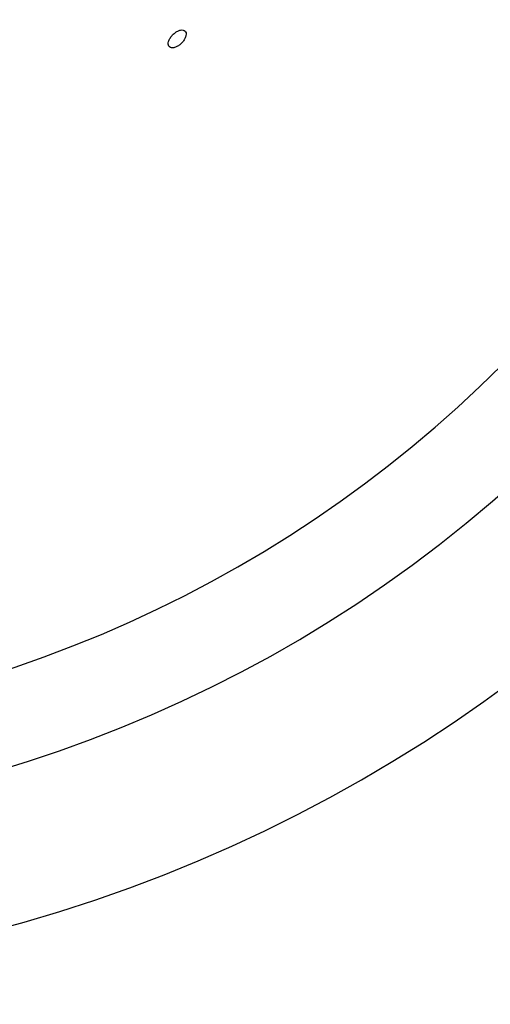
# Model space of a CAD drawing. Header units: millimetres. Extents: x 8 to 862, y 8 to 585.
# Tile 80 of 82: x 750 to 763, y 527 to 553. Entities that reach past the tile are written whole.
import ezdxf

# ---------------------------------------------------------------- set-up
doc = ezdxf.new("R2010")
doc.units = ezdxf.units.MM
doc.layers.add('DIMENSIONS', color=2, linetype='Continuous')
doc.layers.add('OUTLINE', color=7, linetype='Continuous', lineweight=25)
doc.styles.add('SLDTEXTSTYLE0', font='TXT', dxfattribs={"width": 0.75})
doc.dimstyles.new('SLDDIMSTYLE23', dxfattribs={"dimtxt": 3.5, "dimasz": 2, "dimexe": 0, "dimexo": 0.0625, "dimgap": 0.875, "dimtad": 1, "dimrnd": 1e-09, "dimzin": 12, "dimdsep": 46, "dimtxsty": 'SLDTEXTSTYLE0', "dimsah": 1, "dimcen": 0, "dimadec": 0, "dimazin": 3, "dimtfac": 1, "dimtofl": 0, "dimtmove": 0, "dimatfit": 3, "dimfxl": 0, "dimfrac": 2, "dimtolj": 1, "dimtzin": 12, "dimarcsym": 0})

# ---------------------------------------------------------------- blocks, each defined once
blk = doc.blocks.new('_D_87')
at = {"layer": 'DIMENSIONS'}
blk.add_line((791.29, 545.141), (739.166, 568.209), dxfattribs=at)
blk.add_arc((739.166, 568.209), 131.85, 291.26696, 338.13735, dxfattribs=at)
blk.add_solid([(791.29, 545.141), (789.663, 546.408), (789.258, 545.493)], dxfattribs=at)
at = {"layer": 'DIMENSIONS', "insert": (761.078, 563.428), "char_height": 3.5, "attachment_point": 1, "rotation": 336.1278, "style": 'SLDTEXTSTYLE0'}
blk.add_mtext('R57', dxfattribs=at)

msp = doc.modelspace()

# ---------------------------------------------------------------- linework, layer by layer
at = {"layer": 'OUTLINE'}
for radius, start, end in [(40.67122, 180, 0), (34.01882, 180.168424, 359.831576), (36.55, 225, 315)]:
    msp.add_arc((739.16604, 568.20876), radius, start, end, dxfattribs=at)
msp.add_open_spline([(754.36114, 552.71143), (754.38805, 552.72129), (754.44187, 552.74102), (754.52336, 552.80062), (754.59363, 552.87464), (754.64553, 552.95708), (754.67319, 553.03804), (754.67364, 553.10851), (754.64683, 553.16039), (754.59575, 553.18768), (754.52614, 553.18728), (754.44583, 553.15936), (754.36379, 553.10726), (754.28917, 553.03699), (754.23032, 552.95648), (754.19391, 552.87471), (754.18414, 552.80076), (754.20224, 552.74269), (754.24637, 552.70751), (754.30321, 552.69868), (754.345, 552.70787), (754.36114, 552.71143)], degree=3, knots=[0, 0, 0, 0, 0.053631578, 0.10726693, 0.160831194, 0.214360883, 0.267944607, 0.321637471, 0.375420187, 0.429236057, 0.483023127, 0.536746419, 0.590404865, 0.644019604, 0.697616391, 0.75122146, 0.804859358, 0.858553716, 0.91231957, 0.966128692, 1, 1, 1, 1], dxfattribs=at)

# ---------------------------------------------------------------- dimensions: what is measured, and where the dimension line sits
at = {"layer": 'DIMENSIONS'}
dim = msp.add_radius_dim(center=(739.16604, 568.20876), mpoint=(791.28972, 545.14098), dimstyle='SLDDIMSTYLE23', dxfattribs=at)
dim.commit()
dim.dimension.update_dxf_attribs({"geometry": '_D_87', "text_midpoint": (763.05269, 557.63754), "dimtype": 164})

doc.saveas('drawing.dxf')
